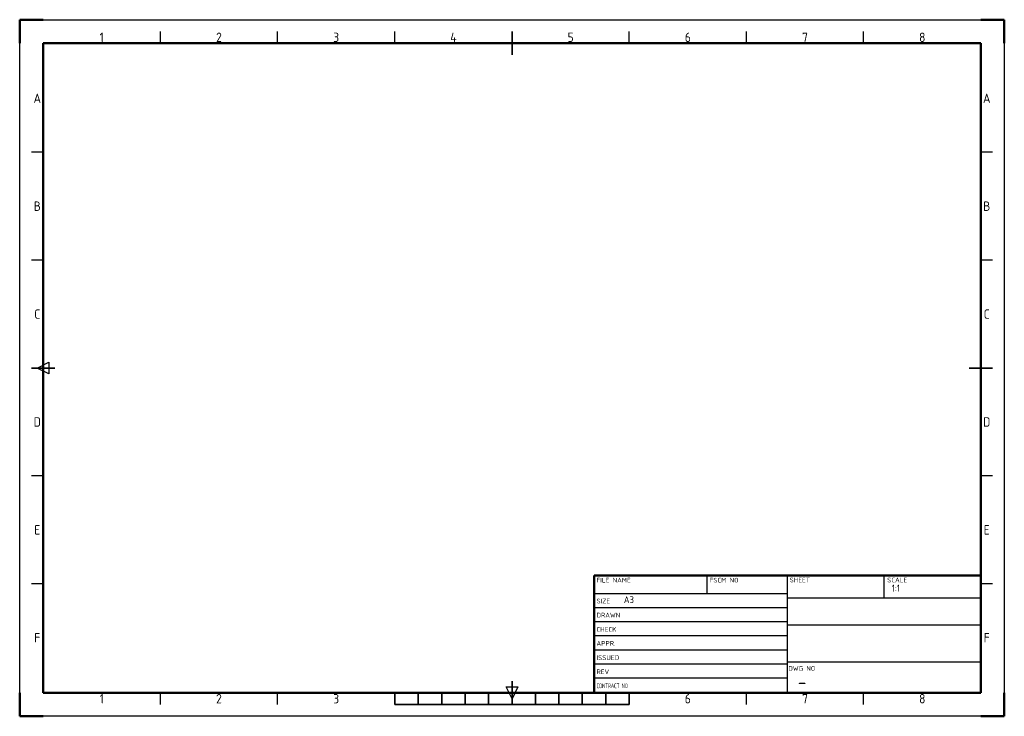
# Paper-space layout 'Layout1' of a CAD drawing. Header units: millimetres. Extents: x -20 to 400, y -8 to 290.
import ezdxf
from ezdxf.enums import TextEntityAlignment as Align

# ---------------------------------------------------------------- set-up
doc = ezdxf.new("R2010")
doc.units = ezdxf.units.MM
doc.layers.add('AM_0', color=7, linetype='Continuous', lineweight=50)
doc.layers.add('AM_BOR', color=7, linetype='Continuous', lineweight=50)
doc.styles.add('ACGBTS', font='isocp.shx')

# ---------------------------------------------------------------- blocks, each defined once
blk = doc.blocks.new('GB_A3')
for p, q in [((410, 287), (10, 287)), ((10, 287), (10, 10)), ((410, 10), (410, 287)), ((10, 10), (410, 10))]:
    blk.add_line(p, q)
at = {"layer": 'AM_BOR'}
for p, q in [((10, 297), (0, 297)), ((0, 297), (0, 287)), ((420, 297), (410, 297)), ((420, 287), (420, 297)), ((0, 0), (0, 10)), ((420, 0), (420, 10)), ((0, 0), (10, 0)), ((420, 0), (410, 0))]:
    blk.add_line(p, q, dxfattribs=at)
at = {"layer": 'AM_BOR', "color": 12, "lineweight": 25}
for p, q in [((0, 297), (420, 297)), ((0, 0), (0, 297)), ((420, 297), (420, 0)), ((60, 287), (60, 292)), ((110, 287), (110, 292)), ((160, 287), (160, 292)), ((260, 287), (260, 292)), ((310, 287), (310, 292)), ((360, 287), (360, 292)), ((10, 240.5), (5, 240.5)), ((415, 240.5), (410, 240.5)), ((10, 194.5), (5, 194.5)), ((415, 194.5), (410, 194.5)), ((7.5, 148.5), (12.5, 151)), ((12.5, 146), (7.5, 148.5)), ((12.5, 151), (12.5, 146)), ((10, 102.5), (5, 102.5)), ((415, 102.5), (410, 102.5)), ((10, 56.5), (5, 56.5)), ((415, 56.5), (410, 56.5)), ((60, 5), (60, 10)), ((110, 5), (110, 10)), ((210, 7.5), (207.5, 12.5)), ((207.5, 12.5), (212.5, 12.5)), ((212.5, 12.5), (210, 7.5)), ((310, 5), (310, 10)), ((360, 5), (360, 10)), ((420, 0), (0, 0))]:
    blk.add_line(p, q, dxfattribs=at)
at = {"layer": 'AM_BOR', "color": 140, "lineweight": 35}
for p, q in [((210, 282), (210, 292)), ((5, 148.5), (15, 148.5)), ((405, 148.5), (415, 148.5)), ((210, 5), (210, 15)), ((160, 5), (160, 10)), ((170, 5), (170, 10)), ((180, 5), (180, 10)), ((190, 5), (190, 10)), ((200, 5), (200, 10)), ((220, 5), (220, 10)), ((230, 5), (230, 10)), ((240, 5), (240, 10)), ((250, 5), (250, 10)), ((260, 5), (260, 10)), ((160, 5), (260, 5))]:
    blk.add_line(p, q, dxfattribs=at)
at = {"layer": 'AM_BOR', "color": 12, "lineweight": 25, "style": 'ACGBTS'}
for s, p in [('1', (35, 289.5)), ('2', (85, 289.5)), ('3', (135, 289.5)), ('4', (185, 289.5)), ('5', (235, 289.5)), ('6', (285, 289.5)), ('7', (335, 289.5)), ('8', (385, 289.5)), ('A', (7.5, 263.5)), ('A', (412.5, 263.5)), ('B', (7.5, 217.5)), ('B', (412.5, 217.5)), ('C', (7.5, 171.5)), ('C', (412.5, 171.5)), ('D', (7.5, 125.5)), ('D', (412.5, 125.5)), ('E', (7.5, 79.5)), ('E', (412.5, 79.5)), ('F', (7.5, 33.5)), ('F', (412.5, 33.5)), ('1', (35, 7.5)), ('2', (85, 7.5)), ('3', (135, 7.5)), ('6', (285, 7.5)), ('7', (335, 7.5)), ('8', (385, 7.5))]:
    blk.add_text(s, height=4, dxfattribs=at).set_placement(p, align=Align.MIDDLE)
blk = doc.blocks.new('GB_TITLEA')
for p, q in [((0, 50), (-165, 50)), ((-165, 0), (-165, 50)), ((0, 0), (0, 50)), ((0, 0), (-165, 0))]:
    blk.add_line(p, q)
at = {"layer": 'AM_BOR', "color": 12, "lineweight": 25}
for p, q in [((-116.86, 50), (-116.86, 42.38)), ((-82.5, 0), (-82.5, 50)), ((-41.25, 40.35), (-41.25, 50)), ((-165, 42.38), (-82.5, 42.38)), ((-165, 42), (-165, 30)), ((0, 40.35), (-82.5, 40.35)), ((-165, 36.38), (-82.5, 36.38)), ((-165, 30.38), (-82.5, 30.38)), ((-82.5, 29.01), (0, 29.01)), ((-165, 24.38), (-82.5, 24.38)), ((-165, 18.38), (-82.5, 18.38)), ((-82.5, 13.29), (0, 13.29)), ((-165, 12.38), (-82.5, 12.38)), ((-165, 6.38), (-82.5, 6.38))]:
    blk.add_line(p, q, dxfattribs=at)
at = {"layer": 'AM_BOR', "color": 12, "lineweight": 25, "style": 'ACGBTS'}
for s, p in [('FILE NAME', (-163.97, 47.04)), ('FSCM NO', (-115.7, 47.04)), ('SHEET', (-81.55, 47.11)), ('SCALE', (-39.97, 47.11)), ('SIZE', (-163.97, 38.14)), ('DRAWN', (-163.97, 32.14)), ('CHECK', (-163.97, 26.05)), ('APPR.', (-163.97, 20.08)), ('ISSUED', (-163.97, 13.99)), ('REV', (-163.97, 7.99)), ('DWG NO', (-82.12, 9.41))]:
    blk.add_text(s, height=2, dxfattribs=at).set_placement(p)
at = {"layer": 'AM_BOR', "color": 12, "lineweight": 25, "style": 'ACGBTS', "width": 0.683519}
blk.add_text('CONTRACT NO', height=2, dxfattribs=at).set_placement((-163.97, 1.99))
at = {"layer": 'AM_BOR', "color": 140, "lineweight": 35, "style": 'ACGBTS'}
for tag, p, height in [('GEN-TITLE-DWG{13.6}', (-161.69, 43.04), 3), ('GEN-TITLE-FSCM{8.6}', (-113.32, 43.04), 3), ('GEN-TITLE-SHEET{11.8}', (-79.67, 43.11), 3), ('GEN-TITLE-SCA{12.7}', (-38.05, 43.13), 3), ('GEN-TITLE-SIZ{22.6}', (-152.3, 38.23), 3), ('GEN-TITLE-DAT{7.1}', (-152.3, 32.23), 3), ('GEN-TITLE-NAME{14.9}', (-129.04, 32.23), 3), ('GEN-TITLE-DACT{21}', (-78.21, 33.14), 3.5), ('GEN-TITLE-CHKD{7.1}', (-152.3, 26.14), 3), ('GEN-TITLE-CHKM{14.9}', (-129.04, 26.14), 3), ('GEN-TITLE-DES1{12.3}', (-78.24, 20.94), 6), ('GEN-TITLE-APPD{7.1}', (-152.3, 20.17), 3), ('GEN-TITLE-APPM{14.9}', (-129.04, 20.17), 3), ('GEN-TITLE-ISSD{7.1}', (-152.3, 14.08), 3), ('GEN-TITLE-ISSM{14.9}', (-129.04, 14.08), 3), ('GEN-TITLE-DES2{24.5}', (-78.21, 15.44), 3), ('GEN-TITLE-REV{22.6}', (-152.3, 8.08), 3), ('GEN-TITLE-CTRN{19.4}', (-152.3, 2.08), 3.5)]:
    blk.add_attdef(tag, p, '', height=height, dxfattribs=at)
at = {"layer": 'AM_BOR', "style": 'ACGBTS'}
blk.add_attdef('GEN-TITLE-NR{12.3}', (-78.08, 1.63), '', height=6, dxfattribs=at)

psp = doc.layouts.get("Layout1")

# ---------------------------------------------------------------- block references
at = {"layer": 'AM_0', "lineweight": 0}
psp.add_blockref('GB_A3', (-20, -7.5), dxfattribs=at)
psp.add_blockref('GB_TITLEA', (390, 2.5), dxfattribs=at).add_auto_attribs({'GEN-TITLE-SCA{12.7}': '1:1', 'GEN-TITLE-NR{12.3}': '-', 'GEN-TITLE-SIZ{22.6}': 'A3'})

doc.saveas('drawing.dxf')
